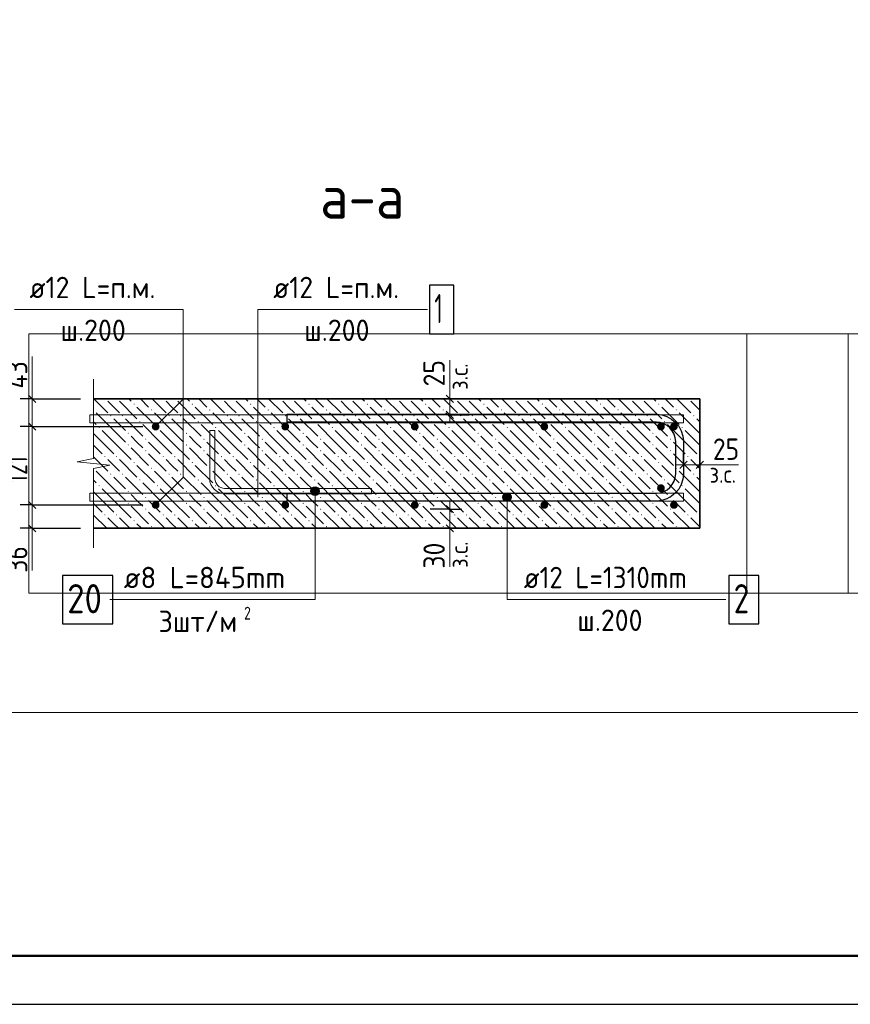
# Model space of a CAD drawing. Header units: millimetres. Extents: x 0 to 42000, y 0 to 29700.
# Tile 2 of 64: x 4612 to 13160, y 0 to 10127. Entities that reach past the tile are written whole.
import ezdxf

# ---------------------------------------------------------------- set-up
doc = ezdxf.new("R2010")
doc.units = ezdxf.units.MM
for name, color, linetype, lineweight in [('Standard', 7, 'Continuous', 25), ('ЖБ Перекрытие верхний уровень', 7, 'Continuous', 18), ('Обрамление П-обр. равн.', 7, 'Continuous', 25), ('Размерная линия_ общее', 7, 'Continuous', 13), ('Фоновоя арматура Х1', 7, 'Continuous', 25)]:
    doc.layers.add(name, color=color, linetype=linetype, lineweight=lineweight)
doc.styles.add('ISOCPEUR', font='txt')

msp = doc.modelspace()

# ---------------------------------------------------------------- hatches: boundary and pattern name
at = {"layer": 'Standard', "linetype": 'Continuous', "lineweight": 13, "transparency": 33554687}
for points in [[(7690, 5301), (7613, 5301), (7606, 5279)], [(7690, 5301), (7606, 5279), (7696, 5279)], [(7696, 5279), (7606, 5279), (7613, 5256)], [(7674, 5318), (7629, 5318), (7613, 5301)], [(7674, 5318), (7613, 5301), (7690, 5301)], [(7696, 5279), (7613, 5256), (7690, 5256)], [(7629, 5318), (7674, 5318), (7651, 5324)], [(7690, 5256), (7613, 5256), (7629, 5240)], [(7690, 5256), (7629, 5240), (7674, 5240)], [(7674, 5240), (7629, 5240), (7651, 5234)], [(9666, 5238), (9588, 5238), (9582, 5216)], [(9666, 5238), (9582, 5216), (9672, 5216)], [(9672, 5216), (9582, 5216), (9588, 5193)], [(9649, 5254), (9604, 5254), (9588, 5238)], [(9649, 5254), (9588, 5238), (9666, 5238)], [(9672, 5216), (9588, 5193), (9666, 5193)], [(9666, 5193), (9588, 5193), (9604, 5177)], [(9604, 5254), (9649, 5254), (9627, 5261)], [(9666, 5193), (9604, 5177), (9649, 5177)], [(9649, 5177), (9604, 5177), (9627, 5171)]]:
    msp.add_hatch(color=7, dxfattribs=at).paths.add_polyline_path(points)
at = {"layer": 'ЖБ Перекрытие верхний уровень', "linetype": 'Continuous', "lineweight": 18, "transparency": 33554687}
for points in [[(5491, 6229), (5489, 6227), (5487, 6229)], [(5611, 6229), (5609, 6227), (5607, 6229)], [(5783, 6173), (5789, 6180), (5796, 6173), (5789, 6167)], [(6091, 6229), (6089, 6227), (6087, 6229)], [(6211, 6229), (6209, 6227), (6207, 6229)], [(6383, 6173), (6389, 6180), (6396, 6173), (6389, 6167)], [(6691, 6229), (6689, 6227), (6687, 6229)], [(6811, 6229), (6809, 6227), (6807, 6229)], [(6983, 6173), (6989, 6180), (6996, 6173), (6989, 6167)], [(7291, 6229), (7289, 6227), (7287, 6229)], [(7411, 6229), (7409, 6227), (7407, 6229)], [(7583, 6173), (7589, 6180), (7596, 6173), (7589, 6167)], [(7891, 6229), (7889, 6227), (7887, 6229)], [(8011, 6229), (8009, 6227), (8007, 6229)], [(8183, 6173), (8189, 6180), (8196, 6173), (8189, 6167)], [(8491, 6229), (8489, 6227), (8487, 6229)], [(8611, 6229), (8609, 6227), (8607, 6229)], [(8783, 6173), (8789, 6180), (8796, 6173), (8789, 6167)], [(9091, 6229), (9089, 6227), (9087, 6229)], [(9211, 6229), (9209, 6227), (9207, 6229)], [(9383, 6173), (9389, 6180), (9396, 6173), (9389, 6167)], [(9691, 6229), (9689, 6227), (9687, 6229)], [(9811, 6229), (9809, 6227), (9807, 6229)], [(9983, 6173), (9989, 6180), (9996, 6173), (9989, 6167)], [(10291, 6229), (10289, 6227), (10287, 6229)], [(10411, 6229), (10409, 6227), (10407, 6229)], [(10583, 6173), (10589, 6180), (10596, 6173), (10589, 6167)], [(10891, 6229), (10889, 6227), (10887, 6229)], [(11011, 6229), (11009, 6227), (11007, 6229)], [(11183, 6173), (11189, 6180), (11196, 6173), (11189, 6167)], [(11491, 6229), (11489, 6227), (11487, 6229)], [(11611, 6229), (11609, 6227), (11607, 6229)], [(5372, 6117), (5376, 6113), (5372, 6110)], [(5963, 6113), (5969, 6120), (5976, 6113), (5969, 6107)], [(6563, 6113), (6569, 6120), (6576, 6113), (6569, 6107)], [(7163, 6113), (7169, 6120), (7176, 6113), (7169, 6107)], [(7763, 6113), (7769, 6120), (7776, 6113), (7769, 6107)], [(8363, 6113), (8369, 6120), (8376, 6113), (8369, 6107)], [(8963, 6113), (8969, 6120), (8976, 6113), (8969, 6107)], [(9563, 6113), (9569, 6120), (9576, 6113), (9569, 6107)], [(10163, 6113), (10169, 6120), (10176, 6113), (10169, 6107)], [(10763, 6113), (10769, 6120), (10776, 6113), (10769, 6107)], [(11363, 6113), (11369, 6120), (11376, 6113), (11369, 6107)], [(5543, 6053), (5549, 6060), (5556, 6053), (5549, 6047)], [(5663, 6053), (5669, 6060), (5676, 6053), (5669, 6047)], [(5843, 5993), (5849, 6000), (5856, 5993), (5849, 5987)], [(6143, 6053), (6149, 6060), (6156, 6053), (6149, 6047)], [(6263, 6053), (6269, 6060), (6276, 6053), (6269, 6047)], [(6443, 5993), (6449, 6000), (6456, 5993), (6449, 5987)], [(6743, 6053), (6749, 6060), (6756, 6053), (6749, 6047)], [(6863, 6053), (6869, 6060), (6876, 6053), (6869, 6047)], [(7043, 5993), (7049, 6000), (7056, 5993), (7049, 5987)], [(7343, 6053), (7349, 6060), (7356, 6053), (7349, 6047)], [(7463, 6053), (7469, 6060), (7476, 6053), (7469, 6047)], [(7643, 5993), (7649, 6000), (7656, 5993), (7649, 5987)], [(7943, 6053), (7949, 6060), (7956, 6053), (7949, 6047)], [(8063, 6053), (8069, 6060), (8076, 6053), (8069, 6047)], [(8243, 5993), (8249, 6000), (8256, 5993), (8249, 5987)], [(8543, 6053), (8549, 6060), (8556, 6053), (8549, 6047)], [(8663, 6053), (8669, 6060), (8676, 6053), (8669, 6047)], [(8843, 5993), (8849, 6000), (8856, 5993), (8849, 5987)], [(9143, 6053), (9149, 6060), (9156, 6053), (9149, 6047)], [(9263, 6053), (9269, 6060), (9276, 6053), (9269, 6047)], [(9443, 5993), (9449, 6000), (9456, 5993), (9449, 5987)], [(9743, 6053), (9749, 6060), (9756, 6053), (9749, 6047)], [(9863, 6053), (9869, 6060), (9876, 6053), (9869, 6047)], [(10043, 5993), (10049, 6000), (10056, 5993), (10049, 5987)], [(10343, 6053), (10349, 6060), (10356, 6053), (10349, 6047)], [(10463, 6053), (10469, 6060), (10476, 6053), (10469, 6047)], [(10643, 5993), (10649, 6000), (10656, 5993), (10649, 5987)], [(10943, 6053), (10949, 6060), (10956, 6053), (10949, 6047)], [(11063, 6053), (11069, 6060), (11076, 6053), (11069, 6047)], [(11243, 5993), (11249, 6000), (11256, 5993), (11249, 5987)], [(11543, 6053), (11549, 6060), (11556, 6053), (11549, 6047)], [(5423, 5933), (5429, 5940), (5436, 5933), (5429, 5927)], [(5723, 5873), (5729, 5880), (5736, 5873), (5729, 5867)], [(6023, 5933), (6029, 5940), (6036, 5933), (6029, 5927)], [(6323, 5873), (6329, 5880), (6336, 5873), (6329, 5867)], [(6623, 5933), (6629, 5940), (6636, 5933), (6629, 5927)], [(6923, 5873), (6929, 5880), (6936, 5873), (6929, 5867)], [(7223, 5933), (7229, 5940), (7236, 5933), (7229, 5927)], [(7523, 5873), (7529, 5880), (7536, 5873), (7529, 5867)], [(7823, 5933), (7829, 5940), (7836, 5933), (7829, 5927)], [(8123, 5873), (8129, 5880), (8136, 5873), (8129, 5867)], [(8423, 5933), (8429, 5940), (8436, 5933), (8429, 5927)], [(8723, 5873), (8729, 5880), (8736, 5873), (8729, 5867)], [(9023, 5933), (9029, 5940), (9036, 5933), (9029, 5927)], [(9323, 5873), (9329, 5880), (9336, 5873), (9329, 5867)], [(9623, 5933), (9629, 5940), (9636, 5933), (9629, 5927)], [(9923, 5873), (9929, 5880), (9936, 5873), (9929, 5867)], [(10223, 5933), (10229, 5940), (10236, 5933), (10229, 5927)], [(10523, 5873), (10529, 5880), (10536, 5873), (10529, 5867)], [(10823, 5933), (10829, 5940), (10836, 5933), (10829, 5927)], [(11123, 5873), (11129, 5880), (11136, 5873), (11129, 5867)], [(11423, 5933), (11429, 5940), (11436, 5933), (11429, 5927)], [(5903, 5813), (5909, 5820), (5916, 5813), (5909, 5807)], [(6503, 5813), (6509, 5820), (6516, 5813), (6509, 5807)], [(7103, 5813), (7109, 5820), (7116, 5813), (7109, 5807)], [(7703, 5813), (7709, 5820), (7716, 5813), (7709, 5807)], [(8303, 5813), (8309, 5820), (8316, 5813), (8309, 5807)], [(8903, 5813), (8909, 5820), (8916, 5813), (8909, 5807)], [(9503, 5813), (9509, 5820), (9516, 5813), (9509, 5807)], [(10103, 5813), (10109, 5820), (10116, 5813), (10109, 5807)], [(10703, 5813), (10709, 5820), (10716, 5813), (10709, 5807)], [(11303, 5813), (11309, 5820), (11316, 5813), (11309, 5807)], [(5723, 5753), (5729, 5760), (5736, 5753), (5729, 5747)], [(5903, 5693), (5909, 5700), (5916, 5693), (5909, 5687)], [(6323, 5753), (6329, 5760), (6336, 5753), (6329, 5747)], [(6503, 5693), (6509, 5700), (6516, 5693), (6509, 5687)], [(6923, 5753), (6929, 5760), (6936, 5753), (6929, 5747)], [(7103, 5693), (7109, 5700), (7116, 5693), (7109, 5687)], [(7523, 5753), (7529, 5760), (7536, 5753), (7529, 5747)], [(7703, 5693), (7709, 5700), (7716, 5693), (7709, 5687)], [(8123, 5753), (8129, 5760), (8136, 5753), (8129, 5747)], [(8303, 5693), (8309, 5700), (8316, 5693), (8309, 5687)], [(8723, 5753), (8729, 5760), (8736, 5753), (8729, 5747)], [(8903, 5693), (8909, 5700), (8916, 5693), (8909, 5687)], [(9323, 5753), (9329, 5760), (9336, 5753), (9329, 5747)], [(9503, 5693), (9509, 5700), (9516, 5693), (9509, 5687)], [(9923, 5753), (9929, 5760), (9936, 5753), (9929, 5747)], [(10103, 5693), (10109, 5700), (10116, 5693), (10109, 5687)], [(10523, 5753), (10529, 5760), (10536, 5753), (10529, 5747)], [(10703, 5693), (10709, 5700), (10716, 5693), (10709, 5687)], [(11123, 5753), (11129, 5760), (11136, 5753), (11129, 5747)], [(11303, 5693), (11309, 5700), (11316, 5693), (11309, 5687)], [(5483, 5633), (5489, 5640), (5496, 5633), (5489, 5627)], [(5603, 5633), (5609, 5640), (5616, 5633), (5609, 5627)], [(5783, 5573), (5789, 5580), (5796, 5573), (5789, 5567)], [(6083, 5633), (6089, 5640), (6096, 5633), (6089, 5627)], [(6203, 5633), (6209, 5640), (6216, 5633), (6209, 5627)], [(6383, 5573), (6389, 5580), (6396, 5573), (6389, 5567)], [(6683, 5633), (6689, 5640), (6696, 5633), (6689, 5627)], [(6803, 5633), (6809, 5640), (6816, 5633), (6809, 5627)], [(6983, 5573), (6989, 5580), (6996, 5573), (6989, 5567)], [(7283, 5633), (7289, 5640), (7296, 5633), (7289, 5627)], [(7403, 5633), (7409, 5640), (7416, 5633), (7409, 5627)], [(7583, 5573), (7589, 5580), (7596, 5573), (7589, 5567)], [(7883, 5633), (7889, 5640), (7896, 5633), (7889, 5627)], [(8003, 5633), (8009, 5640), (8016, 5633), (8009, 5627)], [(8183, 5573), (8189, 5580), (8196, 5573), (8189, 5567)], [(8483, 5633), (8489, 5640), (8496, 5633), (8489, 5627)], [(8603, 5633), (8609, 5640), (8616, 5633), (8609, 5627)], [(8783, 5573), (8789, 5580), (8796, 5573), (8789, 5567)], [(9083, 5633), (9089, 5640), (9096, 5633), (9089, 5627)], [(9203, 5633), (9209, 5640), (9216, 5633), (9209, 5627)], [(9383, 5573), (9389, 5580), (9396, 5573), (9389, 5567)], [(9683, 5633), (9689, 5640), (9696, 5633), (9689, 5627)], [(9803, 5633), (9809, 5640), (9816, 5633), (9809, 5627)], [(9983, 5573), (9989, 5580), (9996, 5573), (9989, 5567)], [(10283, 5633), (10289, 5640), (10296, 5633), (10289, 5627)], [(10403, 5633), (10409, 5640), (10416, 5633), (10409, 5627)], [(10583, 5573), (10589, 5580), (10596, 5573), (10589, 5567)], [(10883, 5633), (10889, 5640), (10896, 5633), (10889, 5627)], [(11003, 5633), (11009, 5640), (11016, 5633), (11009, 5627)], [(11183, 5573), (11189, 5580), (11196, 5573), (11189, 5567)], [(11483, 5633), (11489, 5640), (11496, 5633), (11489, 5627)], [(11603, 5633), (11609, 5640), (11611, 5638), (11611, 5629), (11609, 5627)], [(5372, 5517), (5376, 5513), (5372, 5510)], [(5963, 5513), (5969, 5520), (5976, 5513), (5969, 5507)], [(6563, 5513), (6569, 5520), (6576, 5513), (6569, 5507)], [(7163, 5513), (7169, 5520), (7176, 5513), (7169, 5507)], [(7763, 5513), (7769, 5520), (7776, 5513), (7769, 5507)], [(8363, 5513), (8369, 5520), (8376, 5513), (8369, 5507)], [(8963, 5513), (8969, 5520), (8976, 5513), (8969, 5507)], [(9563, 5513), (9569, 5520), (9576, 5513), (9569, 5507)], [(10163, 5513), (10169, 5520), (10176, 5513), (10169, 5507)], [(10763, 5513), (10769, 5520), (10776, 5513), (10769, 5507)], [(11363, 5513), (11369, 5520), (11376, 5513), (11369, 5507)], [(5543, 5453), (5549, 5460), (5556, 5453), (5549, 5447)], [(5663, 5453), (5669, 5460), (5676, 5453), (5669, 5447)], [(5843, 5393), (5849, 5400), (5856, 5393), (5849, 5387)], [(6143, 5453), (6149, 5460), (6156, 5453), (6149, 5447)], [(6263, 5453), (6269, 5460), (6276, 5453), (6269, 5447)], [(6443, 5393), (6449, 5400), (6456, 5393), (6449, 5387)], [(6743, 5453), (6749, 5460), (6756, 5453), (6749, 5447)], [(6863, 5453), (6869, 5460), (6876, 5453), (6869, 5447)], [(7043, 5393), (7049, 5400), (7056, 5393), (7049, 5387)], [(7343, 5453), (7349, 5460), (7356, 5453), (7349, 5447)], [(7463, 5453), (7469, 5460), (7476, 5453), (7469, 5447)], [(7643, 5393), (7649, 5400), (7656, 5393), (7649, 5387)], [(7943, 5453), (7949, 5460), (7956, 5453), (7949, 5447)], [(8063, 5453), (8069, 5460), (8076, 5453), (8069, 5447)], [(8243, 5393), (8249, 5400), (8256, 5393), (8249, 5387)], [(8543, 5453), (8549, 5460), (8556, 5453), (8549, 5447)], [(8663, 5453), (8669, 5460), (8676, 5453), (8669, 5447)], [(8843, 5393), (8849, 5400), (8856, 5393), (8849, 5387)], [(9143, 5453), (9149, 5460), (9156, 5453), (9149, 5447)], [(9263, 5453), (9269, 5460), (9276, 5453), (9269, 5447)], [(9443, 5393), (9449, 5400), (9456, 5393), (9449, 5387)], [(9743, 5453), (9749, 5460), (9756, 5453), (9749, 5447)], [(9863, 5453), (9869, 5460), (9876, 5453), (9869, 5447)], [(10043, 5393), (10049, 5400), (10056, 5393), (10049, 5387)], [(10343, 5453), (10349, 5460), (10356, 5453), (10349, 5447)], [(10463, 5453), (10469, 5460), (10476, 5453), (10469, 5447)], [(10643, 5393), (10649, 5400), (10656, 5393), (10649, 5387)], [(10943, 5453), (10949, 5460), (10956, 5453), (10949, 5447)], [(11063, 5453), (11069, 5460), (11076, 5453), (11069, 5447)], [(11243, 5393), (11249, 5400), (11256, 5393), (11249, 5387)], [(11543, 5453), (11549, 5460), (11556, 5453), (11549, 5447)], [(5423, 5333), (5429, 5340), (5436, 5333), (5429, 5327)], [(5723, 5273), (5729, 5280), (5736, 5273), (5729, 5267)], [(6023, 5333), (6029, 5340), (6036, 5333), (6029, 5327)], [(6323, 5273), (6329, 5280), (6336, 5273), (6329, 5267)], [(6623, 5333), (6629, 5340), (6636, 5333), (6629, 5327)], [(6923, 5273), (6929, 5280), (6936, 5273), (6929, 5267)], [(7223, 5333), (7229, 5340), (7236, 5333), (7229, 5327)], [(7523, 5273), (7529, 5280), (7536, 5273), (7529, 5267)], [(7823, 5333), (7829, 5340), (7836, 5333), (7829, 5327)], [(8123, 5273), (8129, 5280), (8136, 5273), (8129, 5267)], [(8423, 5333), (8429, 5340), (8436, 5333), (8429, 5327)], [(8723, 5273), (8729, 5280), (8736, 5273), (8729, 5267)], [(9023, 5333), (9029, 5340), (9036, 5333), (9029, 5327)], [(9323, 5273), (9329, 5280), (9336, 5273), (9329, 5267)], [(9623, 5333), (9629, 5340), (9636, 5333), (9629, 5327)], [(9923, 5273), (9929, 5280), (9936, 5273), (9929, 5267)], [(10223, 5333), (10229, 5340), (10236, 5333), (10229, 5327)], [(10523, 5273), (10529, 5280), (10536, 5273), (10529, 5267)], [(10823, 5333), (10829, 5340), (10836, 5333), (10829, 5327)], [(11123, 5273), (11129, 5280), (11136, 5273), (11129, 5267)], [(11423, 5333), (11429, 5340), (11436, 5333), (11429, 5327)], [(5903, 5213), (5909, 5220), (5916, 5213), (5909, 5207)], [(6503, 5213), (6509, 5220), (6516, 5213), (6509, 5207)], [(7103, 5213), (7109, 5220), (7116, 5213), (7109, 5207)], [(7703, 5213), (7709, 5220), (7716, 5213), (7709, 5207)], [(8303, 5213), (8309, 5220), (8316, 5213), (8309, 5207)], [(8903, 5213), (8909, 5220), (8916, 5213), (8909, 5207)], [(9503, 5213), (9509, 5220), (9516, 5213), (9509, 5207)], [(10103, 5213), (10109, 5220), (10116, 5213), (10109, 5207)], [(10703, 5213), (10709, 5220), (10716, 5213), (10709, 5207)], [(11303, 5213), (11309, 5220), (11316, 5213), (11309, 5207)], [(5723, 5153), (5729, 5160), (5736, 5153), (5729, 5147)], [(5903, 5093), (5909, 5100), (5916, 5093), (5909, 5087)], [(6323, 5153), (6329, 5160), (6336, 5153), (6329, 5147)], [(6503, 5093), (6509, 5100), (6516, 5093), (6509, 5087)], [(6923, 5153), (6929, 5160), (6936, 5153), (6929, 5147)], [(7103, 5093), (7109, 5100), (7116, 5093), (7109, 5087)], [(7523, 5153), (7529, 5160), (7536, 5153), (7529, 5147)], [(7703, 5093), (7709, 5100), (7716, 5093), (7709, 5087)], [(8123, 5153), (8129, 5160), (8136, 5153), (8129, 5147)], [(8303, 5093), (8309, 5100), (8316, 5093), (8309, 5087)], [(8723, 5153), (8729, 5160), (8736, 5153), (8729, 5147)], [(8903, 5093), (8909, 5100), (8916, 5093), (8909, 5087)], [(9323, 5153), (9329, 5160), (9336, 5153), (9329, 5147)], [(9503, 5093), (9509, 5100), (9516, 5093), (9509, 5087)], [(9923, 5153), (9929, 5160), (9936, 5153), (9929, 5147)], [(10103, 5093), (10109, 5100), (10116, 5093), (10109, 5087)], [(10523, 5153), (10529, 5160), (10536, 5153), (10529, 5147)], [(10703, 5093), (10709, 5100), (10716, 5093), (10709, 5087)], [(11123, 5153), (11129, 5160), (11136, 5153), (11129, 5147)], [(11303, 5093), (11309, 5100), (11316, 5093), (11309, 5087)], [(5483, 5033), (5489, 5040), (5496, 5033), (5489, 5027)], [(5603, 5033), (5609, 5040), (5616, 5033), (5609, 5027)], [(5783, 4973), (5789, 4980), (5796, 4973), (5789, 4967)], [(6083, 5033), (6089, 5040), (6096, 5033), (6089, 5027)], [(6203, 5033), (6209, 5040), (6216, 5033), (6209, 5027)], [(6383, 4973), (6389, 4980), (6396, 4973), (6389, 4967)], [(6683, 5033), (6689, 5040), (6696, 5033), (6689, 5027)], [(6803, 5033), (6809, 5040), (6816, 5033), (6809, 5027)], [(6983, 4973), (6989, 4980), (6996, 4973), (6989, 4967)], [(7283, 5033), (7289, 5040), (7296, 5033), (7289, 5027)], [(7403, 5033), (7409, 5040), (7416, 5033), (7409, 5027)], [(7583, 4973), (7589, 4980), (7596, 4973), (7589, 4967)], [(7883, 5033), (7889, 5040), (7896, 5033), (7889, 5027)], [(8003, 5033), (8009, 5040), (8016, 5033), (8009, 5027)], [(8183, 4973), (8189, 4980), (8196, 4973), (8189, 4967)], [(8483, 5033), (8489, 5040), (8496, 5033), (8489, 5027)], [(8603, 5033), (8609, 5040), (8616, 5033), (8609, 5027)], [(8783, 4973), (8789, 4980), (8796, 4973), (8789, 4967)], [(9083, 5033), (9089, 5040), (9096, 5033), (9089, 5027)], [(9203, 5033), (9209, 5040), (9216, 5033), (9209, 5027)], [(9383, 4973), (9389, 4980), (9396, 4973), (9389, 4967)], [(9683, 5033), (9689, 5040), (9696, 5033), (9689, 5027)], [(9803, 5033), (9809, 5040), (9816, 5033), (9809, 5027)], [(9983, 4973), (9989, 4980), (9996, 4973), (9989, 4967)], [(10283, 5033), (10289, 5040), (10296, 5033), (10289, 5027)], [(10403, 5033), (10409, 5040), (10416, 5033), (10409, 5027)], [(10583, 4973), (10589, 4980), (10596, 4973), (10589, 4967)], [(10883, 5033), (10889, 5040), (10896, 5033), (10889, 5027)], [(11003, 5033), (11009, 5040), (11016, 5033), (11009, 5027)], [(11183, 4973), (11189, 4980), (11196, 4973), (11189, 4967)], [(11483, 5033), (11489, 5040), (11496, 5033), (11489, 5027)], [(11603, 5033), (11609, 5040), (11611, 5038), (11611, 5029), (11609, 5027)], [(5372, 4917), (5376, 4913), (5372, 4910)], [(5963, 4913), (5969, 4920), (5976, 4913), (5969, 4907)], [(6563, 4913), (6569, 4920), (6576, 4913), (6569, 4907)], [(7163, 4913), (7169, 4920), (7176, 4913), (7169, 4907)], [(7763, 4913), (7769, 4920), (7776, 4913), (7769, 4907)], [(8363, 4913), (8369, 4920), (8376, 4913), (8369, 4907)], [(8963, 4913), (8969, 4920), (8976, 4913), (8969, 4907)], [(9563, 4913), (9569, 4920), (9576, 4913), (9569, 4907)], [(10163, 4913), (10169, 4920), (10176, 4913), (10169, 4907)], [(10763, 4913), (10769, 4920), (10776, 4913), (10769, 4907)], [(11363, 4913), (11369, 4920), (11376, 4913), (11369, 4907)]]:
    msp.add_hatch(color=7, dxfattribs=at).paths.add_polyline_path(points, flags=16)
at = {"layer": 'Фоновоя арматура Х1', "linetype": 'Continuous', "lineweight": 18, "transparency": 33554687}
for points in [[(6051, 5942), (6048, 5958), (6040, 5971), (6027, 5979), (6011, 5982), (5996, 5979), (5983, 5971), (5974, 5958), (5971, 5942), (5974, 5927), (5983, 5914), (5996, 5905), (6011, 5902), (6027, 5905), (6040, 5914), (6048, 5927)], [(7385, 5942), (7382, 5958), (7373, 5971), (7360, 5979), (7345, 5982), (7329, 5979), (7316, 5971), (7308, 5958), (7305, 5942), (7308, 5927), (7316, 5914), (7329, 5905), (7345, 5902), (7360, 5905), (7373, 5914), (7382, 5927)], [(8718, 5942), (8715, 5958), (8706, 5971), (8693, 5979), (8678, 5982), (8663, 5979), (8650, 5971), (8641, 5958), (8638, 5942), (8641, 5927), (8650, 5914), (8663, 5905), (8678, 5902), (8693, 5905), (8706, 5914), (8715, 5927)], [(10051, 5942), (10048, 5958), (10040, 5971), (10027, 5979), (10011, 5982), (9996, 5979), (9983, 5971), (9974, 5958), (9971, 5942), (9974, 5927), (9983, 5914), (9996, 5905), (10011, 5902), (10027, 5905), (10040, 5914), (10048, 5927)], [(11251, 5942), (11248, 5958), (11240, 5971), (11227, 5979), (11211, 5982), (11196, 5979), (11183, 5971), (11174, 5958), (11171, 5942), (11174, 5927), (11183, 5914), (11196, 5905), (11211, 5902), (11227, 5905), (11240, 5914), (11248, 5927)], [(11385, 5942), (11382, 5958), (11373, 5971), (11360, 5979), (11345, 5982), (11329, 5979), (11316, 5971), (11308, 5958), (11305, 5942), (11308, 5927), (11316, 5914), (11329, 5905), (11345, 5902), (11360, 5905), (11373, 5914), (11382, 5927)], [(11251, 5309), (11248, 5324), (11240, 5337), (11227, 5346), (11211, 5349), (11196, 5346), (11183, 5337), (11174, 5324), (11171, 5309), (11174, 5294), (11183, 5281), (11196, 5272), (11211, 5269), (11227, 5272), (11240, 5281), (11248, 5294)], [(6051, 5136), (6048, 5151), (6040, 5164), (6027, 5173), (6011, 5176), (5996, 5173), (5983, 5164), (5974, 5151), (5971, 5136), (5974, 5120), (5983, 5107), (5996, 5099), (6011, 5096), (6027, 5099), (6040, 5107), (6048, 5120)], [(7385, 5136), (7382, 5151), (7373, 5164), (7360, 5173), (7345, 5176), (7329, 5173), (7316, 5164), (7308, 5151), (7305, 5136), (7308, 5120), (7316, 5107), (7329, 5099), (7345, 5096), (7360, 5099), (7373, 5107), (7382, 5120)], [(8718, 5136), (8715, 5151), (8706, 5164), (8693, 5173), (8678, 5176), (8663, 5173), (8650, 5164), (8641, 5151), (8638, 5136), (8641, 5120), (8650, 5107), (8663, 5099), (8678, 5096), (8693, 5099), (8706, 5107), (8715, 5120)], [(10051, 5136), (10048, 5151), (10040, 5164), (10027, 5173), (10011, 5176), (9996, 5173), (9983, 5164), (9974, 5151), (9971, 5136), (9974, 5120), (9983, 5107), (9996, 5099), (10011, 5096), (10027, 5099), (10040, 5107), (10048, 5120)], [(11385, 5136), (11382, 5151), (11373, 5164), (11360, 5173), (11345, 5176), (11329, 5173), (11316, 5164), (11308, 5151), (11305, 5136), (11308, 5120), (11316, 5107), (11329, 5099), (11345, 5096), (11360, 5099), (11373, 5107), (11382, 5120)]]:
    msp.add_hatch(color=7, dxfattribs=at).paths.add_polyline_path(points)

# ---------------------------------------------------------------- linework, layer by layer
at = {"color": 7, "linetype": 'Continuous', "lineweight": 13, "transparency": 33554687}
msp.add_lwpolyline([(8233, 5252), (6716, 5252), (6689, 5256), (6661, 5265), (6634, 5280), (6613, 5298), (6595, 5320), (6580, 5346), (6570, 5375), (6567, 5402), (6567, 5902), (6620, 5902), (6620, 5406), (6623, 5387), (6629, 5368), (6639, 5350), (6650, 5336), (6665, 5324), (6682, 5314), (6701, 5308), (6720, 5306), (8233, 5306), (8233, 5252)], dxfattribs=at)
at = {"color": 7, "linetype": 'Continuous', "lineweight": 25, "transparency": 33554687}
msp.add_lwpolyline([(5051, 3912), (5571, 3912), (5571, 4412), (5051, 4412), (5051, 3912)], dxfattribs=at)
at = {"layer": 'Standard', "color": 7, "linetype": 'Continuous', "lineweight": 13, "transparency": 33554687}
for p, q in [((4741, 6229), (4741, 6662)), ((9037, 6229), (9037, 6626)), ((5372, 6429), (5372, 5614)), ((5372, 5614), (5205, 5580)), ((5205, 5580), (5539, 5545)), ((5539, 5545), (5372, 5510)), ((5372, 5510), (5372, 4696)), ((11611, 5550), (12011, 5550)), ((7606, 5279), (7606, 5279)), ((7651, 5324), (7651, 5324)), ((7696, 5279), (7696, 5279)), ((7651, 5234), (7651, 5234)), ((9582, 5216), (9582, 5216)), ((9627, 5261), (9627, 5261)), ((9627, 5171), (9627, 5171)), ((9672, 5216), (9672, 5216)), ((4741, 4462), (4741, 4896)), ((9037, 4896), (9037, 4498)), ((5372, 4696), (5372, 4696))]:
    msp.add_line(p, q, dxfattribs=at)
at = {"layer": 'Standard', "color": 7, "linetype": 'Continuous', "lineweight": 25, "transparency": 33554687}
msp.add_lwpolyline([(0, 0), (42000, 0), (42000, 29700), (0, 29700), (0, 0)], close=True, dxfattribs=at)
at = {"layer": 'Standard', "color": 7, "linetype": 'Continuous', "lineweight": 50, "transparency": 33554687}
msp.add_lwpolyline([(2000, 29200), (41500, 29200), (41500, 500), (2000, 500), (2000, 29200)], close=True, dxfattribs=at)
at = {"layer": 'Standard', "color": 7, "linetype": 'Continuous', "lineweight": 13, "transparency": 33554687}
for points in [[(41500, 29200), (2000, 29200), (2000, 3000), (41500, 3000), (41500, 29200)], [(6011, 5942), (6294, 6225), (6294, 7146), (4559, 7146)], [(8810, 7146), (7062, 7146), (7062, 6895), (7062, 5216)], [(6011, 5136), (6294, 5418), (6294, 6358)], [(7651, 5279), (7651, 4162), (5541, 4162)], [(9627, 5216), (9627, 4162), (11879, 4162)]]:
    msp.add_lwpolyline(points, dxfattribs=at)
at = {"layer": 'Standard', "color": 254, "linetype": 'Continuous', "lineweight": 18, "true_color": 0xc4c4ff, "transparency": 33554687}
for points in [[(4705, 4229), (13139, 4229), (13139, 6896), (4705, 6896), (4705, 4229)], [(12096, 4229), (20337, 4229), (20337, 6896), (12096, 6896), (12096, 4229)]]:
    msp.add_lwpolyline(points, dxfattribs=at)
at = {"layer": 'Standard', "color": 7, "linetype": 'Continuous', "lineweight": 13, "transparency": 33554687}
for centre in [(7651, 5279), (9627, 5216)]:
    msp.add_circle(centre, 45, dxfattribs=at)
at = {"layer": 'ЖБ Перекрытие верхний уровень', "color": 7, "linetype": 'Continuous', "lineweight": 35, "transparency": 33554687}
for p, q in [((11611, 6229), (5372, 6229)), ((11611, 4896), (11611, 6229)), ((5372, 4896), (11611, 4896))]:
    msp.add_line(p, q, dxfattribs=at)
at = {"layer": 'ЖБ Перекрытие верхний уровень', "color": 9, "linetype": 'Continuous', "lineweight": 18, "true_color": 0xc7c7c7, "transparency": 33554687}
for p, q in [((5374, 6229), (5519, 6083)), ((5579, 6143), (5519, 6203)), ((5639, 6203), (5819, 6023)), ((5734, 6229), (5759, 6203)), ((5854, 6229), (5939, 6143)), ((5974, 6229), (6119, 6083)), ((6179, 6143), (6119, 6203)), ((6239, 6203), (6419, 6023)), ((6334, 6229), (6359, 6203)), ((6454, 6229), (6539, 6143)), ((6574, 6229), (6719, 6083)), ((6779, 6143), (6719, 6203)), ((6839, 6203), (7019, 6023)), ((6934, 6229), (6959, 6203)), ((7054, 6229), (7139, 6143)), ((7174, 6229), (7319, 6083)), ((7379, 6143), (7319, 6203)), ((7439, 6203), (7619, 6023)), ((7534, 6229), (7559, 6203)), ((7654, 6229), (7739, 6143)), ((7774, 6229), (7919, 6083)), ((7979, 6143), (7919, 6203)), ((8039, 6203), (8219, 6023)), ((8134, 6229), (8159, 6203)), ((8254, 6229), (8339, 6143)), ((8374, 6229), (8519, 6083)), ((8579, 6143), (8519, 6203)), ((8639, 6203), (8819, 6023)), ((8734, 6229), (8759, 6203)), ((8854, 6229), (8939, 6143)), ((8974, 6229), (9119, 6083)), ((9179, 6143), (9119, 6203)), ((9239, 6203), (9419, 6023)), ((9334, 6229), (9359, 6203)), ((9454, 6229), (9539, 6143)), ((9574, 6229), (9719, 6083)), ((9779, 6143), (9719, 6203)), ((9839, 6203), (10019, 6023)), ((9934, 6229), (9959, 6203)), ((10054, 6229), (10139, 6143)), ((10174, 6229), (10319, 6083)), ((10379, 6143), (10319, 6203)), ((10439, 6203), (10619, 6023)), ((10534, 6229), (10559, 6203)), ((10654, 6229), (10739, 6143)), ((10774, 6229), (10919, 6083)), ((10979, 6143), (10919, 6203)), ((11039, 6203), (11219, 6023)), ((11134, 6229), (11159, 6203)), ((11254, 6229), (11339, 6143)), ((11374, 6229), (11519, 6083)), ((11579, 6143), (11519, 6203)), ((5579, 5903), (5399, 6083)), ((5639, 6083), (5579, 6143)), ((5819, 6143), (5999, 5963)), ((6179, 5903), (5999, 6083)), ((6239, 6083), (6179, 6143)), ((6419, 6143), (6599, 5963)), ((6779, 5903), (6599, 6083)), ((6839, 6083), (6779, 6143)), ((7019, 6143), (7199, 5963)), ((7379, 5903), (7199, 6083)), ((7439, 6083), (7379, 6143)), ((7619, 6143), (7799, 5963)), ((7979, 5903), (7799, 6083)), ((8039, 6083), (7979, 6143)), ((8219, 6143), (8399, 5963)), ((8579, 5903), (8399, 6083)), ((8639, 6083), (8579, 6143)), ((8819, 6143), (8999, 5963)), ((9179, 5903), (8999, 6083)), ((9239, 6083), (9179, 6143)), ((9419, 6143), (9599, 5963)), ((9779, 5903), (9599, 6083)), ((9839, 6083), (9779, 6143)), ((10019, 6143), (10199, 5963)), ((10379, 5903), (10199, 6083)), ((10439, 6083), (10379, 6143)), ((10619, 6143), (10799, 5963)), ((10979, 5903), (10799, 6083)), ((11039, 6083), (10979, 6143)), ((11219, 6143), (11399, 5963)), ((11579, 5903), (11399, 6083)), ((11611, 6111), (11579, 6143)), ((5372, 5991), (5399, 5963)), ((5579, 6023), (5699, 5903)), ((5699, 6023), (5879, 5843)), ((6179, 6023), (6299, 5903)), ((6299, 6023), (6479, 5843)), ((6779, 6023), (6899, 5903)), ((6899, 6023), (7079, 5843)), ((7379, 6023), (7499, 5903)), ((7499, 6023), (7679, 5843)), ((7979, 6023), (8099, 5903)), ((8099, 6023), (8279, 5843)), ((8579, 6023), (8699, 5903)), ((8699, 6023), (8879, 5843)), ((9179, 6023), (9299, 5903)), ((9299, 6023), (9479, 5843)), ((9779, 6023), (9899, 5903)), ((9899, 6023), (10079, 5843)), ((10379, 6023), (10499, 5903)), ((10499, 6023), (10679, 5843)), ((10979, 6023), (11099, 5903)), ((11099, 6023), (11279, 5843)), ((11579, 6023), (11611, 5991)), ((5459, 5903), (5579, 5783)), ((5579, 5903), (5699, 5783)), ((6059, 5783), (5879, 5963)), ((6059, 5903), (6179, 5783)), ((6179, 5903), (6299, 5783)), ((6659, 5783), (6479, 5963)), ((6659, 5903), (6779, 5783)), ((6779, 5903), (6899, 5783)), ((7259, 5783), (7079, 5963)), ((7259, 5903), (7379, 5783)), ((7379, 5903), (7499, 5783)), ((7859, 5783), (7679, 5963)), ((7859, 5903), (7979, 5783)), ((7979, 5903), (8099, 5783)), ((8459, 5783), (8279, 5963)), ((8459, 5903), (8579, 5783)), ((8579, 5903), (8699, 5783)), ((9059, 5783), (8879, 5963)), ((9059, 5903), (9179, 5783)), ((9179, 5903), (9299, 5783)), ((9659, 5783), (9479, 5963)), ((9659, 5903), (9779, 5783)), ((9779, 5903), (9899, 5783)), ((10259, 5783), (10079, 5963)), ((10259, 5903), (10379, 5783)), ((10379, 5903), (10499, 5783)), ((10859, 5783), (10679, 5963)), ((10859, 5903), (10979, 5783)), ((10979, 5903), (11099, 5783)), ((11459, 5783), (11279, 5963)), ((11459, 5903), (11579, 5783)), ((11579, 5903), (11611, 5871)), ((5459, 5783), (5372, 5871)), ((5459, 5783), (5579, 5663)), ((5579, 5783), (5759, 5603)), ((5819, 5783), (5759, 5843)), ((5879, 5723), (5819, 5783)), ((5939, 5783), (6059, 5663)), ((6059, 5783), (6179, 5663)), ((6179, 5783), (6359, 5603)), ((6419, 5783), (6359, 5843)), ((6479, 5723), (6419, 5783)), ((6539, 5783), (6659, 5663)), ((6659, 5783), (6779, 5663)), ((6779, 5783), (6959, 5603)), ((7019, 5783), (6959, 5843)), ((7079, 5723), (7019, 5783)), ((7139, 5783), (7259, 5663)), ((7259, 5783), (7379, 5663)), ((7379, 5783), (7559, 5603)), ((7619, 5783), (7559, 5843)), ((7679, 5723), (7619, 5783)), ((7739, 5783), (7859, 5663)), ((7859, 5783), (7979, 5663)), ((7979, 5783), (8159, 5603)), ((8219, 5783), (8159, 5843)), ((8279, 5723), (8219, 5783)), ((8339, 5783), (8459, 5663)), ((8459, 5783), (8579, 5663)), ((8579, 5783), (8759, 5603)), ((8819, 5783), (8759, 5843)), ((8879, 5723), (8819, 5783)), ((8939, 5783), (9059, 5663)), ((9059, 5783), (9179, 5663)), ((9179, 5783), (9359, 5603)), ((9419, 5783), (9359, 5843)), ((9479, 5723), (9419, 5783)), ((9539, 5783), (9659, 5663)), ((9659, 5783), (9779, 5663)), ((9779, 5783), (9959, 5603)), ((10019, 5783), (9959, 5843)), ((10079, 5723), (10019, 5783)), ((10139, 5783), (10259, 5663)), ((10259, 5783), (10379, 5663)), ((10379, 5783), (10559, 5603)), ((10619, 5783), (10559, 5843)), ((10679, 5723), (10619, 5783)), ((10739, 5783), (10859, 5663)), ((10859, 5783), (10979, 5663)), ((10979, 5783), (11159, 5603)), ((11219, 5783), (11159, 5843)), ((11279, 5723), (11219, 5783)), ((11339, 5783), (11459, 5663)), ((11459, 5783), (11579, 5663)), ((11579, 5783), (11611, 5751)), ((5372, 5751), (5459, 5663)), ((5759, 5723), (5939, 5543)), ((6359, 5723), (6539, 5543)), ((6959, 5723), (7139, 5543)), ((7559, 5723), (7739, 5543)), ((8159, 5723), (8339, 5543)), ((8759, 5723), (8939, 5543)), ((9359, 5723), (9539, 5543)), ((9959, 5723), (10139, 5543)), ((10559, 5723), (10739, 5543)), ((11159, 5723), (11339, 5543)), ((5372, 5631), (5519, 5483)), ((5579, 5543), (5519, 5603)), ((5639, 5603), (5819, 5423)), ((5939, 5663), (6119, 5483)), ((6179, 5543), (6119, 5603)), ((6239, 5603), (6419, 5423)), ((6539, 5663), (6719, 5483)), ((6779, 5543), (6719, 5603)), ((6839, 5603), (7019, 5423)), ((7139, 5663), (7319, 5483)), ((7379, 5543), (7319, 5603)), ((7439, 5603), (7619, 5423)), ((7739, 5663), (7919, 5483)), ((7979, 5543), (7919, 5603)), ((8039, 5603), (8219, 5423)), ((8339, 5663), (8519, 5483)), ((8579, 5543), (8519, 5603)), ((8639, 5603), (8819, 5423)), ((8939, 5663), (9119, 5483)), ((9179, 5543), (9119, 5603)), ((9239, 5603), (9419, 5423)), ((9539, 5663), (9719, 5483)), ((9779, 5543), (9719, 5603)), ((9839, 5603), (10019, 5423)), ((10139, 5663), (10319, 5483)), ((10379, 5543), (10319, 5603)), ((10439, 5603), (10619, 5423)), ((10739, 5663), (10919, 5483)), ((10979, 5543), (10919, 5603)), ((11039, 5603), (11219, 5423)), ((11339, 5663), (11519, 5483)), ((11579, 5543), (11519, 5603)), ((5579, 5303), (5399, 5483)), ((5639, 5483), (5579, 5543)), ((5819, 5543), (5999, 5363)), ((6179, 5303), (5999, 5483)), ((6239, 5483), (6179, 5543)), ((6419, 5543), (6599, 5363)), ((6779, 5303), (6599, 5483)), ((6839, 5483), (6779, 5543)), ((7019, 5543), (7199, 5363)), ((7379, 5303), (7199, 5483)), ((7439, 5483), (7379, 5543)), ((7619, 5543), (7799, 5363)), ((7979, 5303), (7799, 5483)), ((8039, 5483), (7979, 5543)), ((8219, 5543), (8399, 5363)), ((8579, 5303), (8399, 5483)), ((8639, 5483), (8579, 5543)), ((8819, 5543), (8999, 5363)), ((9179, 5303), (8999, 5483)), ((9239, 5483), (9179, 5543)), ((9419, 5543), (9599, 5363)), ((9779, 5303), (9599, 5483)), ((9839, 5483), (9779, 5543)), ((10019, 5543), (10199, 5363)), ((10379, 5303), (10199, 5483)), ((10439, 5483), (10379, 5543)), ((10619, 5543), (10799, 5363)), ((10979, 5303), (10799, 5483)), ((11039, 5483), (10979, 5543)), ((11219, 5543), (11399, 5363)), ((11579, 5303), (11399, 5483)), ((11611, 5511), (11579, 5543)), ((5372, 5391), (5399, 5363)), ((5579, 5423), (5699, 5303)), ((5699, 5423), (5879, 5243)), ((6179, 5423), (6299, 5303)), ((6299, 5423), (6479, 5243)), ((6779, 5423), (6899, 5303)), ((6899, 5423), (7079, 5243)), ((7379, 5423), (7499, 5303)), ((7499, 5423), (7679, 5243)), ((7979, 5423), (8099, 5303)), ((8099, 5423), (8279, 5243)), ((8579, 5423), (8699, 5303)), ((8699, 5423), (8879, 5243)), ((9179, 5423), (9299, 5303)), ((9299, 5423), (9479, 5243)), ((9779, 5423), (9899, 5303)), ((9899, 5423), (10079, 5243)), ((10379, 5423), (10499, 5303)), ((10499, 5423), (10679, 5243)), ((10979, 5423), (11099, 5303)), ((11099, 5423), (11279, 5243)), ((11579, 5423), (11611, 5391)), ((5459, 5183), (5372, 5271)), ((5459, 5303), (5579, 5183)), ((5579, 5303), (5699, 5183)), ((6059, 5183), (5879, 5363)), ((6059, 5303), (6179, 5183)), ((6179, 5303), (6299, 5183)), ((6659, 5183), (6479, 5363)), ((6659, 5303), (6779, 5183)), ((6779, 5303), (6899, 5183)), ((7259, 5183), (7079, 5363)), ((7259, 5303), (7379, 5183)), ((7379, 5303), (7499, 5183)), ((7859, 5183), (7679, 5363)), ((7859, 5303), (7979, 5183)), ((7979, 5303), (8099, 5183)), ((8459, 5183), (8279, 5363)), ((8459, 5303), (8579, 5183)), ((8579, 5303), (8699, 5183)), ((9059, 5183), (8879, 5363)), ((9059, 5303), (9179, 5183)), ((9179, 5303), (9299, 5183)), ((9659, 5183), (9479, 5363)), ((9659, 5303), (9779, 5183)), ((9779, 5303), (9899, 5183)), ((10259, 5183), (10079, 5363)), ((10259, 5303), (10379, 5183)), ((10379, 5303), (10499, 5183)), ((10859, 5183), (10679, 5363)), ((10859, 5303), (10979, 5183)), ((10979, 5303), (11099, 5183)), ((11459, 5183), (11279, 5363)), ((11459, 5303), (11579, 5183)), ((11579, 5303), (11611, 5271)), ((5459, 5183), (5579, 5063)), ((5579, 5183), (5759, 5003)), ((5819, 5183), (5759, 5243)), ((5879, 5123), (5819, 5183)), ((5939, 5183), (6059, 5063)), ((6059, 5183), (6179, 5063)), ((6179, 5183), (6359, 5003)), ((6419, 5183), (6359, 5243)), ((6479, 5123), (6419, 5183)), ((6539, 5183), (6659, 5063)), ((6659, 5183), (6779, 5063)), ((6779, 5183), (6959, 5003)), ((7019, 5183), (6959, 5243)), ((7079, 5123), (7019, 5183)), ((7139, 5183), (7259, 5063)), ((7259, 5183), (7379, 5063)), ((7379, 5183), (7559, 5003)), ((7619, 5183), (7559, 5243)), ((7679, 5123), (7619, 5183)), ((7739, 5183), (7859, 5063)), ((7859, 5183), (7979, 5063)), ((7979, 5183), (8159, 5003)), ((8219, 5183), (8159, 5243)), ((8279, 5123), (8219, 5183)), ((8339, 5183), (8459, 5063)), ((8459, 5183), (8579, 5063)), ((8579, 5183), (8759, 5003)), ((8819, 5183), (8759, 5243)), ((8879, 5123), (8819, 5183)), ((8939, 5183), (9059, 5063)), ((9059, 5183), (9179, 5063)), ((9179, 5183), (9359, 5003)), ((9419, 5183), (9359, 5243)), ((9479, 5123), (9419, 5183)), ((9539, 5183), (9659, 5063)), ((9659, 5183), (9779, 5063)), ((9779, 5183), (9959, 5003)), ((10019, 5183), (9959, 5243)), ((10079, 5123), (10019, 5183)), ((10139, 5183), (10259, 5063)), ((10259, 5183), (10379, 5063)), ((10379, 5183), (10559, 5003)), ((10619, 5183), (10559, 5243)), ((10679, 5123), (10619, 5183)), ((10739, 5183), (10859, 5063)), ((10859, 5183), (10979, 5063)), ((10979, 5183), (11159, 5003)), ((11219, 5183), (11159, 5243)), ((11279, 5123), (11219, 5183)), ((11339, 5183), (11459, 5063)), ((11459, 5183), (11579, 5063)), ((11579, 5183), (11611, 5151)), ((5372, 5151), (5459, 5063)), ((5759, 5123), (5939, 4943)), ((6359, 5123), (6539, 4943)), ((6959, 5123), (7139, 4943)), ((7559, 5123), (7739, 4943)), ((8159, 5123), (8339, 4943)), ((8759, 5123), (8939, 4943)), ((9359, 5123), (9539, 4943)), ((9959, 5123), (10139, 4943)), ((10559, 5123), (10739, 4943)), ((11159, 5123), (11339, 4943)), ((5372, 5031), (5507, 4896)), ((5579, 4943), (5519, 5003)), ((5639, 5003), (5747, 4896)), ((5939, 5063), (6107, 4896)), ((6179, 4943), (6119, 5003)), ((6239, 5003), (6347, 4896)), ((6539, 5063), (6707, 4896)), ((6779, 4943), (6719, 5003)), ((6839, 5003), (6947, 4896)), ((7139, 5063), (7307, 4896)), ((7379, 4943), (7319, 5003)), ((7439, 5003), (7547, 4896)), ((7739, 5063), (7907, 4896)), ((7979, 4943), (7919, 5003)), ((8039, 5003), (8147, 4896)), ((8339, 5063), (8507, 4896)), ((8579, 4943), (8519, 5003)), ((8639, 5003), (8747, 4896)), ((8939, 5063), (9107, 4896)), ((9179, 4943), (9119, 5003)), ((9239, 5003), (9347, 4896)), ((9539, 5063), (9707, 4896)), ((9779, 4943), (9719, 5003)), ((9839, 5003), (9947, 4896)), ((10139, 5063), (10307, 4896)), ((10379, 4943), (10319, 5003)), ((10439, 5003), (10547, 4896)), ((10739, 5063), (10907, 4896)), ((10979, 4943), (10919, 5003)), ((11039, 5003), (11147, 4896)), ((11339, 5063), (11507, 4896)), ((11579, 4943), (11519, 5003)), ((5627, 4896), (5579, 4943)), ((5819, 4943), (5867, 4896)), ((6227, 4896), (6179, 4943)), ((6419, 4943), (6467, 4896)), ((6827, 4896), (6779, 4943)), ((7019, 4943), (7067, 4896)), ((7427, 4896), (7379, 4943)), ((7619, 4943), (7667, 4896)), ((8027, 4896), (7979, 4943)), ((8219, 4943), (8267, 4896)), ((8627, 4896), (8579, 4943)), ((8819, 4943), (8867, 4896)), ((9227, 4896), (9179, 4943)), ((9419, 4943), (9467, 4896)), ((9827, 4896), (9779, 4943)), ((10019, 4943), (10067, 4896)), ((10427, 4896), (10379, 4943)), ((10619, 4943), (10667, 4896)), ((11027, 4896), (10979, 4943)), ((11219, 4943), (11267, 4896)), ((11611, 4911), (11579, 4943))]:
    msp.add_line(p, q, dxfattribs=at)
at = {"layer": 'Обрамление П-обр. равн.', "color": 38, "linetype": 'Continuous', "lineweight": 25, "true_color": 0x5f1e0f, "transparency": 33554687}
msp.add_lwpolyline([(7365, 6069), (11170, 6069), (11220, 6062), (11273, 6045), (11321, 6018), (11360, 5985), (11394, 5945), (11420, 5897), (11438, 5845), (11445, 5794), (11445, 5450), (11438, 5400), (11420, 5348), (11394, 5299), (11360, 5260), (11321, 5227), (11273, 5200), (11220, 5183), (11170, 5176), (7365, 5176), (7365, 5256), (11165, 5256), (11202, 5261), (11240, 5273), (11275, 5293), (11304, 5317), (11327, 5345), (11347, 5380), (11359, 5418), (11365, 5456), (11365, 5789), (11359, 5827), (11347, 5865), (11327, 5899), (11304, 5928), (11275, 5952), (11240, 5971), (11202, 5984), (11165, 5989), (7365, 5989), (7365, 6069)], dxfattribs=at)
msp.add_lwpolyline([(7365, 6069), (11170, 6069), (11220, 6062), (11273, 6045), (11321, 6018), (11360, 5985), (11394, 5945), (11420, 5897), (11438, 5845), (11445, 5794), (11445, 5450), (11438, 5400), (11420, 5348), (11394, 5299), (11360, 5260), (11321, 5227), (11273, 5200), (11220, 5183), (11170, 5176), (7365, 5176), (7365, 5256), (11165, 5256), (11202, 5261), (11240, 5273), (11275, 5293), (11304, 5317), (11327, 5345), (11347, 5380), (11359, 5418), (11365, 5456), (11365, 5789), (11359, 5827), (11347, 5865), (11327, 5899), (11304, 5928), (11275, 5952), (11240, 5971), (11202, 5984), (11165, 5989), (7365, 5989), (7365, 6069)], dxfattribs=at)
msp.add_lwpolyline([(7365, 6069), (11170, 6069), (11220, 6062), (11273, 6045), (11321, 6018), (11360, 5985), (11394, 5945), (11420, 5897), (11438, 5845), (11445, 5794), (11445, 5450), (11438, 5400), (11420, 5348), (11394, 5299), (11360, 5260), (11321, 5227), (11273, 5200), (11220, 5183), (11170, 5176), (7365, 5176), (7365, 5256), (11165, 5256), (11202, 5261), (11240, 5273), (11275, 5293), (11304, 5317), (11327, 5345), (11347, 5380), (11359, 5418), (11365, 5456), (11365, 5789), (11359, 5827), (11347, 5865), (11327, 5899), (11304, 5928), (11275, 5952), (11240, 5971), (11202, 5984), (11165, 5989), (7365, 5989), (7365, 6069)], dxfattribs=at)
at = {"layer": 'Обрамление П-обр. равн.', "color": 7, "linetype": 'Continuous', "lineweight": 25, "transparency": 33554687}
msp.add_lwpolyline([(11910, 3912), (12220, 3912), (12220, 4412), (11910, 4412), (11910, 3912)], dxfattribs=at)
at = {"layer": 'Размерная линия_ общее', "color": 7, "linetype": 'Continuous', "lineweight": 13, "transparency": 33554687}
for p, q in [((4741, 6229), (4741, 6304)), ((9037, 6229), (9037, 6304)), ((4741, 6229), (4741, 5942)), ((9037, 6062), (9037, 6229)), ((9037, 6062), (9037, 5987)), ((4741, 5942), (4741, 5136)), ((11445, 5550), (11370, 5550)), ((11445, 5550), (11611, 5550)), ((11611, 5550), (11686, 5550)), ((9037, 5092), (9037, 5167)), ((4741, 5136), (4741, 4896)), ((9037, 5092), (9037, 4896)), ((4741, 4896), (4741, 4821)), ((9037, 4896), (9037, 4821))]:
    msp.add_line(p, q, dxfattribs=at)
at = {"layer": 'Размерная линия_ общее', "color": 253, "linetype": 'Continuous', "lineweight": -3, "true_color": 0xa0a0a0, "transparency": 33554687}
for p, q in [((4741, 6229), (4616, 6229)), ((4741, 6229), (4866, 6229)), ((4741, 6229), (5239, 6229)), ((9037, 6229), (8912, 6229)), ((9037, 6229), (9162, 6229)), ((9037, 6229), (9369, 6229)), ((9037, 6062), (8912, 6062)), ((9037, 6062), (9162, 6062)), ((9037, 6062), (9237, 6062)), ((4741, 5942), (4616, 5942)), ((4741, 5942), (4866, 5942)), ((4741, 5942), (5878, 5942)), ((11445, 5550), (11445, 5675)), ((11611, 5550), (11611, 5675)), ((11445, 5550), (11445, 5425)), ((11611, 5550), (11611, 5425)), ((4741, 5136), (4616, 5136)), ((4741, 5136), (4866, 5136)), ((4741, 5136), (5878, 5136)), ((9037, 5092), (8837, 5092)), ((9037, 5092), (8912, 5092)), ((9037, 5092), (9162, 5092)), ((4741, 4896), (4616, 4896)), ((4741, 4896), (4866, 4896)), ((4741, 4896), (5239, 4896)), ((9037, 4896), (8912, 4896)), ((9037, 4896), (9162, 4896)), ((9037, 4896), (9369, 4896))]:
    msp.add_line(p, q, dxfattribs=at)
at = {"layer": 'Размерная линия_ общее', "color": 7, "linetype": 'Continuous', "lineweight": 25, "transparency": 33554687}
for p, q in [((4703, 6266), (4778, 6191)), ((9075, 6191), (9000, 6266)), ((9075, 6025), (9000, 6100)), ((4703, 5980), (4778, 5905)), ((11407, 5512), (11482, 5587)), ((11574, 5512), (11649, 5587)), ((4703, 5173), (4778, 5098)), ((9000, 5130), (9075, 5055)), ((4703, 4933), (4778, 4858)), ((9000, 4933), (9075, 4858))]:
    msp.add_line(p, q, dxfattribs=at)
at = {"layer": 'Фоновоя арматура Х1', "color": 7, "linetype": 'Continuous', "lineweight": 25, "transparency": 33554687}
msp.add_lwpolyline([(8830, 6896), (9080, 6896), (9080, 7396), (8830, 7396), (8830, 6896)], dxfattribs=at)
at = {"layer": 'Фоновоя арматура Х1', "color": 251, "linetype": 'Continuous', "lineweight": 18, "true_color": 0x656565, "transparency": 33554687}
for points in [[(11445, 5982), (5332, 5982), (5332, 6062), (11445, 6062), (11445, 5982)], [(11445, 5982), (5332, 5982), (5332, 6062), (11445, 6062), (11445, 5982)], [(11445, 5982), (5332, 5982), (5332, 6062), (11445, 6062), (11445, 5982)], [(11445, 5176), (5332, 5176), (5332, 5256), (11445, 5256), (11445, 5176)], [(11445, 5176), (5332, 5176), (5332, 5256), (11445, 5256), (11445, 5176)], [(11445, 5176), (5332, 5176), (5332, 5256), (11445, 5256), (11445, 5176)]]:
    msp.add_lwpolyline(points, dxfattribs=at)

# ---------------------------------------------------------------- texts
at = {"color": 7, "linetype": 'Continuous', "lineweight": 13, "transparency": 33554687, "attachment_point": 7, "style": 'ISOCPEUR'}
for s, insert, char_height, width in [('\\W0.98;ø8 L=845mm ', (5683, 4280), 220, 1910.6), ('\\W0.87;20', (5101, 4022), 300, 550.82)]:
    msp.add_mtext(s, dxfattribs=dict(at, insert=insert, char_height=char_height, width=width))
at = {"color": 7, "linetype": 'Continuous', "lineweight": 25, "transparency": 33554687, "attachment_point": 7, "style": 'ISOCPEUR'}
for s, insert, char_height, width in [('\\W0.95;3шт/м', (6041, 3829), 220, 984.32), ('\\W0.78;2', (6921, 3957), 132, 143.61)]:
    msp.add_mtext(s, dxfattribs=dict(at, insert=insert, char_height=char_height, width=width))
at = {"layer": 'Standard', "color": 7, "linetype": 'Continuous', "lineweight": 50, "transparency": 33554687, "insert": (7704, 8081), "char_height": 450, "width": 1241.3, "attachment_point": 7, "style": 'ISOCPEUR'}
msp.add_mtext('\\W0.92;а-а', dxfattribs=at)
at = {"layer": 'Обрамление П-обр. равн.', "color": 7, "linetype": 'Continuous', "lineweight": 13, "transparency": 33554687, "attachment_point": 7, "style": 'ISOCPEUR'}
for s, insert, char_height, width in [('\\W0.92;ø12 L=1310mm ', (9800, 4280), 220, 2058.24), ('\\W0.78;2', (11960, 4022), 300, 326.42), ('\\W0.95;ш.200 ', (10350, 3840), 220, 962.14)]:
    msp.add_mtext(s, dxfattribs=dict(at, insert=insert, char_height=char_height, width=width))
at = {"layer": 'Размерная линия_ общее', "color": 7, "linetype": 'Continuous', "lineweight": 25, "transparency": 33554687, "char_height": 220, "attachment_point": 7, "rotation": 90, "style": 'ISOCPEUR'}
for s, insert, width in [('\\W0.88;43', (4691, 6333), 426.8), ('\\W0.87;25', (8987, 6356), 403.92), ('\\W0.74;121', (4691, 5363), 455.15), ('\\W0.87;36', (4691, 4439), 403.93), ('\\W0.87;30', (8987, 4482), 403.93)]:
    msp.add_mtext(s, dxfattribs=dict(at, insert=insert, width=width))
at = {"layer": 'Размерная линия_ общее', "color": 7, "linetype": 'Continuous', "lineweight": 18, "transparency": 33554687, "char_height": 180, "width": 413.95, "attachment_point": 7, "rotation": 90, "style": 'ISOCPEUR'}
for insert in [(9223, 6320), (9223, 4489)]:
    msp.add_mtext('\\W0.90;з.с.', dxfattribs=dict(at, insert=insert))
at = {"layer": 'Размерная линия_ общее', "color": 7, "linetype": 'Continuous', "lineweight": 25, "transparency": 33554687, "insert": (11746, 5600), "char_height": 220, "width": 403.92, "attachment_point": 7, "style": 'ISOCPEUR'}
msp.add_mtext('\\W0.87;25', dxfattribs=at)
at = {"layer": 'Размерная линия_ общее', "color": 7, "linetype": 'Continuous', "lineweight": 18, "transparency": 33554687, "insert": (11712, 5364), "char_height": 180, "width": 413.96, "attachment_point": 7, "style": 'ISOCPEUR'}
msp.add_mtext('\\W0.90;з.с.', dxfattribs=at)
at = {"layer": 'Фоновоя арматура Х1', "color": 7, "linetype": 'Continuous', "lineweight": 13, "transparency": 33554687, "attachment_point": 7, "style": 'ISOCPEUR'}
for s, insert, char_height, width in [('\\W0.94;ø12 L=п.м. ', (4713, 7263), 220, 1599.14), ('\\W0.94;ø12 L=п.м. ', (7221, 7263), 220, 1599.15), ('\\W0.56;1', (8880, 7006), 300, 233.33), ('\\W0.95;ш.200 ', (5032, 6823), 220, 962.12), ('\\W0.95;ш.200 ', (7540, 6823), 220, 962.14)]:
    msp.add_mtext(s, dxfattribs=dict(at, insert=insert, char_height=char_height, width=width))

doc.saveas('drawing.dxf')
